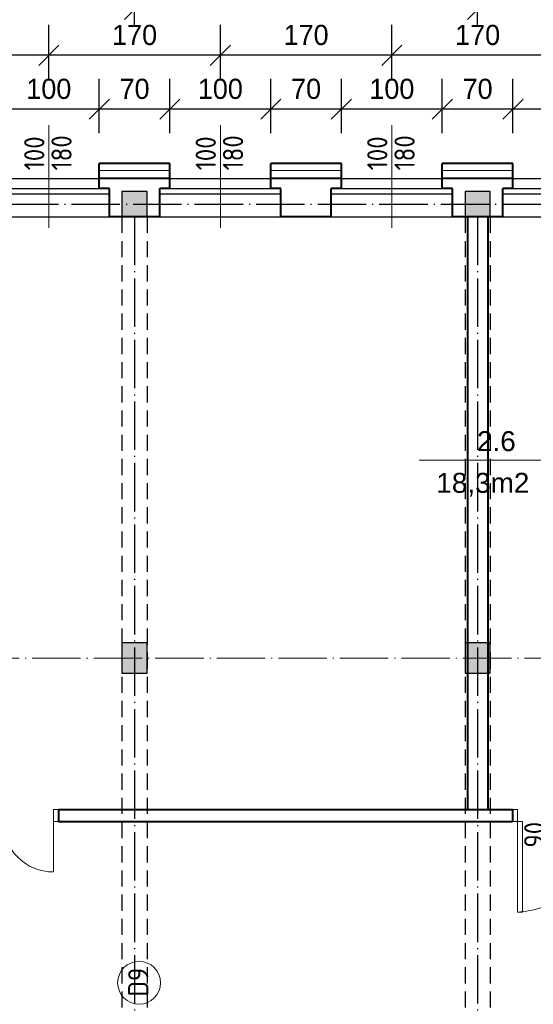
# Model space of a CAD drawing. Header units: millimetres. Extents: x -32003 to -19505, y 17931 to 29358.
# Tile 24 of 92: x -29328 to -28818, y 27421 to 28397. Entities that reach past the tile are written whole.
import ezdxf

# ---------------------------------------------------------------- set-up
doc = ezdxf.new("R2010")
doc.units = ezdxf.units.MM
doc.header["$PDMODE"] = 3
for name, pattern in [('ACAD_ISO03W100', [30, 12, -18]), ('ACAD_ISO04W100', [30.5, 24, -3, 0.5, -3]), ('KRESKOWA_X2', [12, 8, -4])]:
    doc.linetypes.add(name, pattern=pattern)
for name, color, linetype, lineweight in [('_wymiary', 1, 'Continuous', 9), ('drzwi', 140, 'Continuous', 13), ('opisy drzwi', 40, 'Continuous', 13), ('opisy pom', 3, 'Continuous', 18), ('sciany', 4, 'Continuous', 40), ('symetria', 7, 'ACAD_ISO03W100', 5), ('SZRAF', 51, 'Continuous', 9), ('słupy', 2, 'Continuous', 30), ('ściana', 4, 'Continuous', 40)]:
    doc.layers.add(name, color=color, linetype=linetype, lineweight=lineweight)
doc.styles.add('ISO', font='isocp.shx')
doc.styles.add('SYSTEM', font='TXT')
doc.linetypes.add('BATTING', pattern='A,0.0001,-0.1,[134,ltypeshp.shx,S=0.1,R=0,X=-0.1,Y=0],-0.2,[134,ltypeshp.shx,S=0.1,R=180,X=0.1,Y=0],-0.1', length=0.4001)
doc.dimstyles.new('Jacek2', dxfattribs={"dimscale": 2, "dimtxt": 10, "dimasz": 10, "dimexe": 15, "dimexo": 15, "dimgap": 5, "dimtad": 1, "dimdec": 0, "dimrnd": 0.5, "dimzin": 0, "dimdsep": 46, "dimtxsty": 'Standard', "dimblk": 'OBLIQUE', "dimcen": 0, "dimdle": 5, "dimadec": 1, "dimazin": 0, "dimtfac": 1, "dimtdec": 0, "dimtofl": 0, "dimtmove": 0, "dimatfit": 3, "dimfxl": 0, "dimtolj": 1, "dimtzin": 0, "dimarcsym": 0})

# ---------------------------------------------------------------- blocks, each defined once
blk = doc.blocks.new('_OBLIQUE')
at = {"color": 0, "linetype": 'ByBlock'}
blk.add_line((-0.5, -0.5), (0.5, 0.5), dxfattribs=at)
blk = doc.blocks.new('*D671')
at = {"layer": '_wymiary', "color": 0, "lineweight": -2}
for p, q in [((-28838.67, 28284.45), (-28838.67, 28338.21)), ((-28738.67, 28284.45), (-28738.67, 28338.21)), ((-28728.67, 28308.21), (-28848.67, 28308.21))]:
    blk.add_line(p, q, dxfattribs=at)
at = {"layer": 'Defpoints', "color": 0}
for p in [(-28838.67, 28308.21), (-28838.67, 28254.45), (-28738.67, 28254.45)]:
    blk.add_point(p, dxfattribs=at)
at = {"layer": '_wymiary', "color": 0, "lineweight": -2, "xscale": 20, "yscale": 20, "zscale": 20, "rotation": 180}
blk.add_blockref('_OBLIQUE', (-28838.67, 28308.21), dxfattribs=at)
at = {"layer": '_wymiary', "color": 0, "lineweight": -2, "xscale": 20, "yscale": 20, "zscale": 20}
blk.add_blockref('_OBLIQUE', (-28738.67, 28308.21), dxfattribs=at)
at = {"layer": '_wymiary', "color": 0, "insert": (-28788.67, 28328.21), "char_height": 20, "attachment_point": 5}
blk.add_mtext('\\A1;100', dxfattribs=at)
blk = doc.blocks.new('*D672')
at = {"layer": '_wymiary', "color": 0, "lineweight": -2}
for p, q in [((-28908.67, 28284.45), (-28908.67, 28338.21)), ((-28838.67, 28284.45), (-28838.67, 28338.21)), ((-28828.67, 28308.21), (-28918.67, 28308.21))]:
    blk.add_line(p, q, dxfattribs=at)
at = {"layer": 'Defpoints', "color": 0}
for p in [(-28908.67, 28308.21), (-28908.67, 28254.45), (-28838.67, 28254.45)]:
    blk.add_point(p, dxfattribs=at)
at = {"layer": '_wymiary', "color": 0, "lineweight": -2, "xscale": 20, "yscale": 20, "zscale": 20, "rotation": 180}
blk.add_blockref('_OBLIQUE', (-28908.67, 28308.21), dxfattribs=at)
at = {"layer": '_wymiary', "color": 0, "lineweight": -2, "xscale": 20, "yscale": 20, "zscale": 20}
blk.add_blockref('_OBLIQUE', (-28838.67, 28308.21), dxfattribs=at)
at = {"layer": '_wymiary', "color": 0, "insert": (-28873.67, 28328.21), "char_height": 20, "attachment_point": 5}
blk.add_mtext('\\A1;70', dxfattribs=at)
blk = doc.blocks.new('*D673')
at = {"layer": '_wymiary', "color": 0, "lineweight": -2}
for p, q in [((-29008.67, 28284.45), (-29008.67, 28338.21)), ((-28908.67, 28284.45), (-28908.67, 28338.21)), ((-28898.67, 28308.21), (-29018.67, 28308.21))]:
    blk.add_line(p, q, dxfattribs=at)
at = {"layer": 'Defpoints', "color": 0}
for p in [(-29008.67, 28308.21), (-29008.67, 28254.45), (-28908.67, 28254.45)]:
    blk.add_point(p, dxfattribs=at)
at = {"layer": '_wymiary', "color": 0, "lineweight": -2, "xscale": 20, "yscale": 20, "zscale": 20, "rotation": 180}
blk.add_blockref('_OBLIQUE', (-29008.67, 28308.21), dxfattribs=at)
at = {"layer": '_wymiary', "color": 0, "lineweight": -2, "xscale": 20, "yscale": 20, "zscale": 20}
blk.add_blockref('_OBLIQUE', (-28908.67, 28308.21), dxfattribs=at)
at = {"layer": '_wymiary', "color": 0, "insert": (-28958.67, 28328.21), "char_height": 20, "attachment_point": 5}
blk.add_mtext('\\A1;100', dxfattribs=at)
blk = doc.blocks.new('*D674')
at = {"layer": '_wymiary', "color": 0, "lineweight": -2}
for p, q in [((-29078.67, 28284.45), (-29078.67, 28338.21)), ((-29008.67, 28284.45), (-29008.67, 28338.21)), ((-28998.67, 28308.21), (-29088.67, 28308.21))]:
    blk.add_line(p, q, dxfattribs=at)
at = {"layer": 'Defpoints', "color": 0}
for p in [(-29078.67, 28308.21), (-29078.67, 28254.45), (-29008.67, 28254.45)]:
    blk.add_point(p, dxfattribs=at)
at = {"layer": '_wymiary', "color": 0, "lineweight": -2, "xscale": 20, "yscale": 20, "zscale": 20, "rotation": 180}
blk.add_blockref('_OBLIQUE', (-29078.67, 28308.21), dxfattribs=at)
at = {"layer": '_wymiary', "color": 0, "lineweight": -2, "xscale": 20, "yscale": 20, "zscale": 20}
blk.add_blockref('_OBLIQUE', (-29008.67, 28308.21), dxfattribs=at)
at = {"layer": '_wymiary', "color": 0, "insert": (-29043.67, 28328.21), "char_height": 20, "attachment_point": 5}
blk.add_mtext('\\A1;70', dxfattribs=at)
blk = doc.blocks.new('*D675')
at = {"layer": '_wymiary', "color": 0, "lineweight": -2}
for p, q in [((-29178.67, 28284.45), (-29178.67, 28338.21)), ((-29078.67, 28284.45), (-29078.67, 28338.21)), ((-29068.67, 28308.21), (-29188.67, 28308.21))]:
    blk.add_line(p, q, dxfattribs=at)
at = {"layer": 'Defpoints', "color": 0}
for p in [(-29178.67, 28308.21), (-29178.67, 28254.45), (-29078.67, 28254.45)]:
    blk.add_point(p, dxfattribs=at)
at = {"layer": '_wymiary', "color": 0, "lineweight": -2, "xscale": 20, "yscale": 20, "zscale": 20, "rotation": 180}
blk.add_blockref('_OBLIQUE', (-29178.67, 28308.21), dxfattribs=at)
at = {"layer": '_wymiary', "color": 0, "lineweight": -2, "xscale": 20, "yscale": 20, "zscale": 20}
blk.add_blockref('_OBLIQUE', (-29078.67, 28308.21), dxfattribs=at)
at = {"layer": '_wymiary', "color": 0, "insert": (-29128.67, 28328.21), "char_height": 20, "attachment_point": 5}
blk.add_mtext('\\A1;100', dxfattribs=at)
blk = doc.blocks.new('*D676')
at = {"layer": '_wymiary', "color": 0, "lineweight": -2}
for p, q in [((-29248.67, 28284.45), (-29248.67, 28338.21)), ((-29178.67, 28284.45), (-29178.67, 28338.21)), ((-29168.67, 28308.21), (-29258.67, 28308.21))]:
    blk.add_line(p, q, dxfattribs=at)
at = {"layer": 'Defpoints', "color": 0}
for p in [(-29248.67, 28308.21), (-29248.67, 28254.45), (-29178.67, 28254.45)]:
    blk.add_point(p, dxfattribs=at)
at = {"layer": '_wymiary', "color": 0, "lineweight": -2, "xscale": 20, "yscale": 20, "zscale": 20, "rotation": 180}
blk.add_blockref('_OBLIQUE', (-29248.67, 28308.21), dxfattribs=at)
at = {"layer": '_wymiary', "color": 0, "lineweight": -2, "xscale": 20, "yscale": 20, "zscale": 20}
blk.add_blockref('_OBLIQUE', (-29178.67, 28308.21), dxfattribs=at)
at = {"layer": '_wymiary', "color": 0, "insert": (-29213.67, 28328.21), "char_height": 20, "attachment_point": 5}
blk.add_mtext('\\A1;70', dxfattribs=at)
blk = doc.blocks.new('*D677')
at = {"layer": '_wymiary', "color": 0, "lineweight": -2}
for p, q in [((-29348.67, 28284.45), (-29348.67, 28338.21)), ((-29248.67, 28284.45), (-29248.67, 28338.21)), ((-29238.67, 28308.21), (-29358.67, 28308.21))]:
    blk.add_line(p, q, dxfattribs=at)
at = {"layer": 'Defpoints', "color": 0}
for p in [(-29348.67, 28308.21), (-29348.67, 28254.45), (-29248.67, 28254.45)]:
    blk.add_point(p, dxfattribs=at)
at = {"layer": '_wymiary', "color": 0, "lineweight": -2, "xscale": 20, "yscale": 20, "zscale": 20, "rotation": 180}
blk.add_blockref('_OBLIQUE', (-29348.67, 28308.21), dxfattribs=at)
at = {"layer": '_wymiary', "color": 0, "lineweight": -2, "xscale": 20, "yscale": 20, "zscale": 20}
blk.add_blockref('_OBLIQUE', (-29248.67, 28308.21), dxfattribs=at)
at = {"layer": '_wymiary', "color": 0, "insert": (-29298.67, 28328.21), "char_height": 20, "attachment_point": 5}
blk.add_mtext('\\A1;100', dxfattribs=at)
blk = doc.blocks.new('*D716')
at = {"layer": '_wymiary', "color": 0, "lineweight": -2}
for p, q in [((-28958.67, 28338.21), (-28958.67, 28391.64)), ((-28788.67, 28338.21), (-28788.67, 28391.64)), ((-28778.67, 28361.64), (-28968.67, 28361.64))]:
    blk.add_line(p, q, dxfattribs=at)
at = {"layer": 'Defpoints', "color": 0}
for p in [(-28958.67, 28361.64), (-28958.67, 28308.21), (-28788.67, 28308.21)]:
    blk.add_point(p, dxfattribs=at)
at = {"layer": '_wymiary', "color": 0, "lineweight": -2, "xscale": 20, "yscale": 20, "zscale": 20, "rotation": 180}
blk.add_blockref('_OBLIQUE', (-28958.67, 28361.64), dxfattribs=at)
at = {"layer": '_wymiary', "color": 0, "lineweight": -2, "xscale": 20, "yscale": 20, "zscale": 20}
blk.add_blockref('_OBLIQUE', (-28788.67, 28361.64), dxfattribs=at)
at = {"layer": '_wymiary', "color": 0, "insert": (-28873.67, 28381.64), "char_height": 20, "attachment_point": 5}
blk.add_mtext('\\A1;170', dxfattribs=at)
blk = doc.blocks.new('*D717')
at = {"layer": '_wymiary', "color": 0, "lineweight": -2}
for p, q in [((-29128.67, 28338.21), (-29128.67, 28391.64)), ((-28958.67, 28338.21), (-28958.67, 28391.64)), ((-28948.67, 28361.64), (-29138.67, 28361.64))]:
    blk.add_line(p, q, dxfattribs=at)
at = {"layer": 'Defpoints', "color": 0}
for p in [(-29128.67, 28361.64), (-29128.67, 28308.21), (-28958.67, 28308.21)]:
    blk.add_point(p, dxfattribs=at)
at = {"layer": '_wymiary', "color": 0, "lineweight": -2, "xscale": 20, "yscale": 20, "zscale": 20, "rotation": 180}
blk.add_blockref('_OBLIQUE', (-29128.67, 28361.64), dxfattribs=at)
at = {"layer": '_wymiary', "color": 0, "lineweight": -2, "xscale": 20, "yscale": 20, "zscale": 20}
blk.add_blockref('_OBLIQUE', (-28958.67, 28361.64), dxfattribs=at)
at = {"layer": '_wymiary', "color": 0, "insert": (-29043.67, 28381.64), "char_height": 20, "attachment_point": 5}
blk.add_mtext('\\A1;170', dxfattribs=at)
blk = doc.blocks.new('*D718')
at = {"layer": '_wymiary', "color": 0, "lineweight": -2}
for p, q in [((-29298.67, 28338.21), (-29298.67, 28391.64)), ((-29128.67, 28338.21), (-29128.67, 28391.64)), ((-29118.67, 28361.64), (-29308.67, 28361.64))]:
    blk.add_line(p, q, dxfattribs=at)
at = {"layer": 'Defpoints', "color": 0}
for p in [(-29298.67, 28361.64), (-29298.67, 28308.21), (-29128.67, 28308.21)]:
    blk.add_point(p, dxfattribs=at)
at = {"layer": '_wymiary', "color": 0, "lineweight": -2, "xscale": 20, "yscale": 20, "zscale": 20, "rotation": 180}
blk.add_blockref('_OBLIQUE', (-29298.67, 28361.64), dxfattribs=at)
at = {"layer": '_wymiary', "color": 0, "lineweight": -2, "xscale": 20, "yscale": 20, "zscale": 20}
blk.add_blockref('_OBLIQUE', (-29128.67, 28361.64), dxfattribs=at)
at = {"layer": '_wymiary', "color": 0, "insert": (-29213.67, 28381.64), "char_height": 20, "attachment_point": 5}
blk.add_mtext('\\A1;170', dxfattribs=at)
blk = doc.blocks.new('*D719')
at = {"layer": '_wymiary', "color": 0, "lineweight": -2}
for p, q in [((-29468.67, 28338.21), (-29468.67, 28391.64)), ((-29298.67, 28338.21), (-29298.67, 28391.64)), ((-29288.67, 28361.64), (-29478.67, 28361.64))]:
    blk.add_line(p, q, dxfattribs=at)
at = {"layer": 'Defpoints', "color": 0}
for p in [(-29468.67, 28361.64), (-29468.67, 28308.21), (-29298.67, 28308.21)]:
    blk.add_point(p, dxfattribs=at)
at = {"layer": '_wymiary', "color": 0, "lineweight": -2, "xscale": 20, "yscale": 20, "zscale": 20, "rotation": 180}
blk.add_blockref('_OBLIQUE', (-29468.67, 28361.64), dxfattribs=at)
at = {"layer": '_wymiary', "color": 0, "lineweight": -2, "xscale": 20, "yscale": 20, "zscale": 20}
blk.add_blockref('_OBLIQUE', (-29298.67, 28361.64), dxfattribs=at)
at = {"layer": '_wymiary', "color": 0, "insert": (-29383.67, 28381.64), "char_height": 20, "attachment_point": 5}
blk.add_mtext('\\A1;170', dxfattribs=at)
blk = doc.blocks.new('*D1239')
at = {"layer": '_wymiary', "color": 0, "lineweight": -2}
for p, q in [((-28873.67, 28391.64), (-28873.67, 28437.13)), ((-28533.67, 28391.64), (-28533.67, 28437.13)), ((-28523.67, 28407.13), (-28883.67, 28407.13))]:
    blk.add_line(p, q, dxfattribs=at)
at = {"layer": 'Defpoints', "color": 0}
for p in [(-28873.67, 28407.13), (-28873.67, 28361.64), (-28533.67, 28361.64)]:
    blk.add_point(p, dxfattribs=at)
at = {"layer": '_wymiary', "color": 0, "lineweight": -2, "xscale": 20, "yscale": 20, "zscale": 20, "rotation": 180}
blk.add_blockref('_OBLIQUE', (-28873.67, 28407.13), dxfattribs=at)
at = {"layer": '_wymiary', "color": 0, "lineweight": -2, "xscale": 20, "yscale": 20, "zscale": 20}
blk.add_blockref('_OBLIQUE', (-28533.67, 28407.13), dxfattribs=at)
at = {"layer": '_wymiary', "color": 0, "insert": (-28703.67, 28427.13), "char_height": 20, "attachment_point": 5}
blk.add_mtext('\\A1;340', dxfattribs=at)
blk = doc.blocks.new('*D1240')
at = {"layer": '_wymiary', "color": 0, "lineweight": -2}
for p, q in [((-29213.67, 28391.64), (-29213.67, 28437.13)), ((-28873.67, 28391.64), (-28873.67, 28437.13)), ((-28863.67, 28407.13), (-29223.67, 28407.13))]:
    blk.add_line(p, q, dxfattribs=at)
at = {"layer": 'Defpoints', "color": 0}
for p in [(-29213.67, 28407.13), (-29213.67, 28361.64), (-28873.67, 28361.64)]:
    blk.add_point(p, dxfattribs=at)
at = {"layer": '_wymiary', "color": 0, "lineweight": -2, "xscale": 20, "yscale": 20, "zscale": 20, "rotation": 180}
blk.add_blockref('_OBLIQUE', (-29213.67, 28407.13), dxfattribs=at)
at = {"layer": '_wymiary', "color": 0, "lineweight": -2, "xscale": 20, "yscale": 20, "zscale": 20}
blk.add_blockref('_OBLIQUE', (-28873.67, 28407.13), dxfattribs=at)
at = {"layer": '_wymiary', "color": 0, "insert": (-29043.67, 28427.13), "char_height": 20, "attachment_point": 5}
blk.add_mtext('\\A1;340', dxfattribs=at)
blk = doc.blocks.new('*D1241')
at = {"layer": '_wymiary', "color": 0, "lineweight": -2}
for p, q in [((-29553.67, 28391.64), (-29553.67, 28437.13)), ((-29213.67, 28391.64), (-29213.67, 28437.13)), ((-29203.67, 28407.13), (-29563.67, 28407.13))]:
    blk.add_line(p, q, dxfattribs=at)
at = {"layer": 'Defpoints', "color": 0}
for p in [(-29553.67, 28407.13), (-29553.67, 28361.64), (-29213.67, 28361.64)]:
    blk.add_point(p, dxfattribs=at)
at = {"layer": '_wymiary', "color": 0, "lineweight": -2, "xscale": 20, "yscale": 20, "zscale": 20, "rotation": 180}
blk.add_blockref('_OBLIQUE', (-29553.67, 28407.13), dxfattribs=at)
at = {"layer": '_wymiary', "color": 0, "lineweight": -2, "xscale": 20, "yscale": 20, "zscale": 20}
blk.add_blockref('_OBLIQUE', (-29213.67, 28407.13), dxfattribs=at)
at = {"layer": '_wymiary', "color": 0, "insert": (-29383.67, 28427.13), "char_height": 20, "attachment_point": 5}
blk.add_mtext('\\A1;340', dxfattribs=at)

msp = doc.modelspace()

# ---------------------------------------------------------------- hatches: boundary and pattern name
at = {"layer": 'SZRAF'}
for points in [[(-29226.17, 28201.45), (-29201.17, 28201.45), (-29201.17, 28226.45), (-29226.17, 28226.45)], [(-28886.17, 28201.45), (-28861.17, 28201.45), (-28861.17, 28226.45), (-28886.17, 28226.45)]]:
    msp.add_hatch(color=256, dxfattribs=at).paths.add_polyline_path(points)
h = msp.add_hatch(color=256, dxfattribs=at)
h.dxf.hatch_style = 1
h.paths.add_polyline_path([(-29226.17, 27763.95), (-29213.67, 27763.95), (-29213.67, 27778.95), (-29226.17, 27778.95)])
h.paths.add_polyline_path([(-29213.67, 27763.95), (-29226.17, 27763.95), (-29226.17, 27748.95), (-29213.67, 27748.95)])
h.paths.add_polyline_path([(-29213.67, 27763.95), (-29201.17, 27763.95), (-29201.17, 27778.95), (-29213.67, 27778.95)])
h.paths.add_polyline_path([(-29213.67, 27748.95), (-29201.17, 27748.95), (-29201.17, 27763.95), (-29213.67, 27763.95)])
h = msp.add_hatch(color=256, dxfattribs=at)
h.dxf.hatch_style = 1
h.paths.add_polyline_path([(-28886.17, 27763.95), (-28873.67, 27763.95), (-28873.67, 27778.95), (-28886.17, 27778.95)])
h.paths.add_polyline_path([(-28873.67, 27763.95), (-28886.17, 27763.95), (-28886.17, 27748.95), (-28873.67, 27748.95)])
h.paths.add_polyline_path([(-28873.67, 27763.95), (-28861.17, 27763.95), (-28861.17, 27778.95), (-28873.67, 27778.95)])
h.paths.add_polyline_path([(-28873.67, 27748.95), (-28861.17, 27748.95), (-28861.17, 27763.95), (-28873.67, 27763.95)])

# ---------------------------------------------------------------- linework, layer by layer
for p, q in [((-31221.67, 28239.45), (-25930.18, 28239.45)), ((-29358.67, 28229.45), (-29238.67, 28229.45)), ((-29358.67, 28224.38), (-29238.67, 28224.38)), ((-29188.67, 28229.45), (-29068.67, 28229.45)), ((-29188.67, 28224.38), (-29068.67, 28224.38)), ((-29018.67, 28229.45), (-28898.67, 28229.45)), ((-29018.67, 28224.38), (-28898.67, 28224.38)), ((-28848.67, 28229.45), (-28728.67, 28229.45)), ((-28848.67, 28224.38), (-28728.67, 28224.38)), ((-31256.67, 28201.45), (-25930.18, 28201.45))]:
    msp.add_line(p, q)
at = {"linetype": 'ACAD_ISO04W100', "ltscale": 2}
for p, q in [((-31411.17, 28213.95), (-25930.18, 28213.95)), ((-29213.67, 28201.45), (-29213.67, 26609.86)), ((-28873.67, 28201.45), (-28873.67, 26609.87))]:
    msp.add_line(p, q, dxfattribs=at)
at = {"linetype": 'KRESKOWA_X2', "ltscale": 2}
for p, q in [((-29226.17, 28201.45), (-29226.17, 26876.45)), ((-29201.17, 28201.45), (-29201.17, 26876.45)), ((-28886.17, 28201.45), (-28886.17, 26876.45)), ((-28861.17, 28201.45), (-28861.17, 26876.45))]:
    msp.add_line(p, q, dxfattribs=at)
at = {"layer": 'drzwi'}
msp.add_line((-29294.19, 27601.95), (-29294.19, 27551.95), dxfattribs=at)
for points in [[(-29294.19, 27601.95, 0), (-29289.19, 27601.95, 0), (-29289.19, 27613.95, 0), (-29294.19, 27613.95, 0), (-29294.19, 27601.95, 0)], [(-28834.19, 27601.95, 0), (-28839.19, 27601.95, 0), (-28839.19, 27613.95, 0), (-28834.19, 27613.95, 0), (-28834.19, 27601.95, 0)], [(-28834.19, 27601.95, 0), (-28829.19, 27601.95, 0), (-28829.19, 27511.95, 0), (-28834.19, 27511.95, 0), (-28834.19, 27601.95, 0)]]:
    msp.add_polyline3d(points, dxfattribs=at)
for centre, radius, start, end in [((-29294.19, 27601.95), 50, 179.99957, 270), ((-28840.23, 27607.99), 96.23, 273.60017, 356.40024)]:
    msp.add_arc(centre, radius, start, end, dxfattribs=at)
at = {"layer": 'opisy drzwi'}
for p, q in [((-29298.67, 28190.66), (-29298.67, 28292.42)), ((-29128.67, 28190.66), (-29128.67, 28292.42)), ((-28958.67, 28190.66), (-28958.67, 28292.42))]:
    msp.add_line(p, q, dxfattribs=at)
msp.add_circle((-29209.19, 27442.07), 21.26, dxfattribs=at)
at = {"layer": 'opisy pom'}
msp.add_line((-28931.52, 27960.13), (-28485.12, 27960.13), dxfattribs=at)
at = {"layer": 'sciany'}
for p, q in [((-28883.67, 28201.45), (-28883.67, 27778.95)), ((-28863.67, 28201.45), (-28863.67, 27778.95)), ((-28883.67, 27778.95), (-28883.67, 27613.95)), ((-28863.67, 27778.95), (-28863.67, 27613.95)), ((-29289.19, 27613.95), (-28904.97, 27613.95)), ((-29289.19, 27613.95), (-29289.19, 27601.95)), ((-28904.97, 27613.95), (-28839.19, 27613.95)), ((-28839.19, 27613.95), (-28839.19, 27601.95)), ((-29289.19, 27601.95), (-28904.97, 27601.95)), ((-28904.97, 27601.95), (-28839.19, 27601.95))]:
    msp.add_line(p, q, dxfattribs=at)
at = {"layer": 'symetria', "linetype": 'ACAD_ISO04W100', "ltscale": 2}
msp.add_line((-30901.17, 27763.95), (-25930.18, 27763.95), dxfattribs=at)
at = {"layer": 'SZRAF', "linetype": 'BATTING', "ltscale": 14}
for p, q in [((-29178.67, 28247.45), (-29248.67, 28247.45)), ((-29008.67, 28247.45), (-29078.67, 28247.45)), ((-28838.67, 28247.45), (-28908.67, 28247.45))]:
    msp.add_line(p, q, dxfattribs=at)
at = {"layer": 'słupy'}
for points in [[(-29226.17, 28201.45), (-29201.17, 28201.45), (-29201.17, 28226.45), (-29226.17, 28226.45)], [(-28886.17, 28201.45), (-28861.17, 28201.45), (-28861.17, 28226.45), (-28886.17, 28226.45)], [(-29226.17, 27748.95), (-29201.17, 27748.95), (-29201.17, 27778.95), (-29226.17, 27778.95)], [(-28886.17, 27748.95), (-28861.17, 27748.95), (-28861.17, 27778.95), (-28886.17, 27778.95)]]:
    msp.add_lwpolyline(points, close=True, dxfattribs=at)
at = {"layer": 'ściana'}
for p, q in [((-29178.67, 28254.45), (-29248.67, 28254.45)), ((-29248.67, 28229.45), (-29248.67, 28254.45)), ((-29178.67, 28229.45), (-29178.67, 28254.45)), ((-29008.67, 28254.45), (-29078.67, 28254.45)), ((-29078.67, 28229.45), (-29078.67, 28254.45)), ((-29008.67, 28229.45), (-29008.67, 28254.45)), ((-28838.67, 28254.45), (-28908.67, 28254.45)), ((-28908.67, 28229.45), (-28908.67, 28254.45)), ((-28838.67, 28229.45), (-28838.67, 28254.45)), ((-29178.67, 28239.45), (-29248.67, 28239.45)), ((-29248.67, 28229.45), (-29248.67, 28239.45)), ((-29178.67, 28239.45), (-29248.67, 28239.45)), ((-29178.67, 28229.45), (-29178.67, 28239.45)), ((-29008.67, 28239.45), (-29078.67, 28239.45)), ((-29078.67, 28229.45), (-29078.67, 28239.45)), ((-29008.67, 28239.45), (-29078.67, 28239.45)), ((-29008.67, 28229.45), (-29008.67, 28239.45)), ((-28838.67, 28239.45), (-28908.67, 28239.45)), ((-28908.67, 28229.45), (-28908.67, 28239.45)), ((-28838.67, 28239.45), (-28908.67, 28239.45)), ((-28838.67, 28229.45), (-28838.67, 28239.45)), ((-29238.67, 28229.45), (-29248.67, 28229.45)), ((-29238.67, 28229.45), (-29248.67, 28229.45)), ((-29238.67, 28201.45), (-29238.67, 28229.45)), ((-29238.67, 28201.45), (-29238.67, 28229.45)), ((-29188.67, 28201.45), (-29188.67, 28229.45)), ((-29178.67, 28229.45), (-29188.67, 28229.45)), ((-29188.67, 28201.45), (-29188.67, 28229.45)), ((-29178.67, 28229.45), (-29188.67, 28229.45)), ((-29068.67, 28229.45), (-29078.67, 28229.45)), ((-29068.67, 28229.45), (-29078.67, 28229.45)), ((-29068.67, 28201.45), (-29068.67, 28229.45)), ((-29068.67, 28201.45), (-29068.67, 28229.45)), ((-29018.67, 28201.45), (-29018.67, 28229.45)), ((-29008.67, 28229.45), (-29018.67, 28229.45)), ((-29018.67, 28201.45), (-29018.67, 28229.45)), ((-29008.67, 28229.45), (-29018.67, 28229.45)), ((-28898.67, 28229.45), (-28908.67, 28229.45)), ((-28898.67, 28229.45), (-28908.67, 28229.45)), ((-28898.67, 28201.45), (-28898.67, 28229.45)), ((-28898.67, 28201.45), (-28898.67, 28229.45)), ((-28848.67, 28201.45), (-28848.67, 28229.45)), ((-28838.67, 28229.45), (-28848.67, 28229.45)), ((-28848.67, 28201.45), (-28848.67, 28229.45)), ((-28838.67, 28229.45), (-28848.67, 28229.45)), ((-29188.67, 28201.45), (-29238.67, 28201.45)), ((-29188.67, 28201.45), (-29238.67, 28201.45)), ((-29018.67, 28201.45), (-29068.67, 28201.45)), ((-29018.67, 28201.45), (-29068.67, 28201.45)), ((-28848.67, 28201.45), (-28898.67, 28201.45)), ((-28848.67, 28201.45), (-28898.67, 28201.45))]:
    msp.add_line(p, q, dxfattribs=at)

# ---------------------------------------------------------------- texts
at = {"layer": 'opisy drzwi', "style": 'ISO'}
for s, p in [('100', (-29303.11, 28247.61)), ('180', (-29276.08, 28247.46)), ('100', (-29133.11, 28247.61)), ('180', (-29106.08, 28247.46)), ('100', (-28963.11, 28247.61)), ('180', (-28936.08, 28247.46)), ('90', (-28807.53, 27576.06)), ('D9', (-29200.05, 27428.29))]:
    msp.add_text(s, height=20, rotation=90, dxfattribs=at).set_placement(p)
at = {"layer": 'opisy pom', "char_height": 19.8, "attachment_point": 1, "style": 'SYSTEM'}
for s, insert in [('{\\fArial|b0|i0|c238|p34;2.6}', (-28874.3, 27988.96)), ('{\\fArial|b0|i0|c238|p34;18,3m2}', (-28914.64, 27947.64))]:
    msp.add_mtext(s, dxfattribs=dict(at, insert=insert))

# ---------------------------------------------------------------- dimensions: what is measured, and where the dimension line sits
at = {"layer": '_wymiary'}
for base, p1, p2, picture, middle in [((-29553.67, 28407.13), (-29213.67, 28361.64), (-29553.67, 28361.64), '*D1241', (-29383.67, 28427.13)), ((-29213.67, 28407.13), (-28873.67, 28361.64), (-29213.67, 28361.64), '*D1240', (-29043.67, 28427.13)), ((-28873.67, 28407.13), (-28533.67, 28361.64), (-28873.67, 28361.64), '*D1239', (-28703.67, 28427.13)), ((-29468.67, 28361.64), (-29298.67, 28308.21), (-29468.67, 28308.21), '*D719', (-29383.67, 28381.64)), ((-29298.67, 28361.64), (-29128.67, 28308.21), (-29298.67, 28308.21), '*D718', (-29213.67, 28381.64)), ((-29128.67, 28361.64), (-28958.67, 28308.21), (-29128.67, 28308.21), '*D717', (-29043.67, 28381.64)), ((-28958.67, 28361.64), (-28788.67, 28308.21), (-28958.67, 28308.21), '*D716', (-28873.67, 28381.64)), ((-29348.67, 28308.21), (-29248.67, 28254.45), (-29348.67, 28254.45), '*D677', (-29298.67, 28328.21)), ((-29248.67, 28308.21), (-29178.67, 28254.45), (-29248.67, 28254.45), '*D676', (-29213.67, 28328.21)), ((-29178.67, 28308.21), (-29078.67, 28254.45), (-29178.67, 28254.45), '*D675', (-29128.67, 28328.21)), ((-29078.67, 28308.21), (-29008.67, 28254.45), (-29078.67, 28254.45), '*D674', (-29043.67, 28328.21)), ((-29008.67, 28308.21), (-28908.67, 28254.45), (-29008.67, 28254.45), '*D673', (-28958.67, 28328.21)), ((-28908.67, 28308.21), (-28838.67, 28254.45), (-28908.67, 28254.45), '*D672', (-28873.67, 28328.21)), ((-28838.67, 28308.21), (-28738.67, 28254.45), (-28838.67, 28254.45), '*D671', (-28788.67, 28328.21))]:
    dim = msp.add_linear_dim(base=base, p1=p1, p2=p2, dimstyle='Jacek2', override={"dimtmove": 1}, dxfattribs=at)
    dim.commit()
    dim.dimension.update_dxf_attribs({"geometry": picture, "text_midpoint": middle})

doc.saveas('drawing.dxf')
